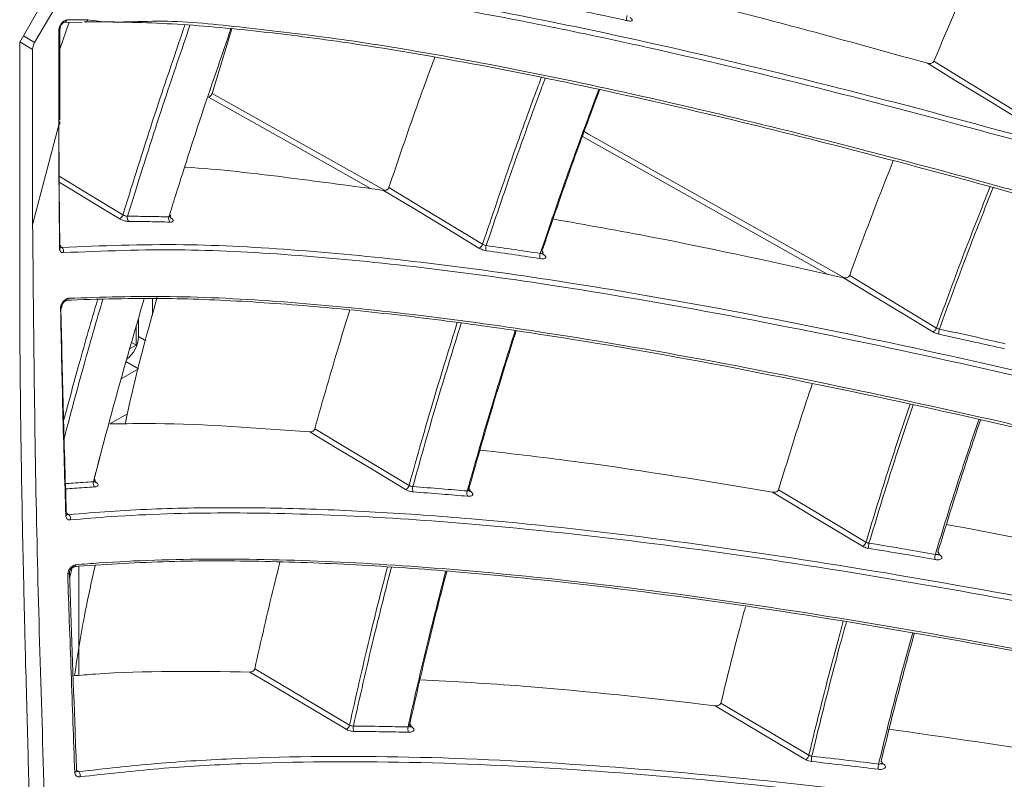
# Model space of a CAD drawing. Header units: millimetres. Extents: x 0 to 1118, y 0 to 864.
# Tile 217 of 256: x 223 to 236, y 644 to 654. Entities that reach past the tile are written whole.
import ezdxf

# ---------------------------------------------------------------- set-up
doc = ezdxf.new("R2010")
doc.units = ezdxf.units.MM

msp = doc.modelspace()

# ---------------------------------------------------------------- linework, layer by layer
at = {"color": 7, "linetype": 'Continuous', "lineweight": 15}
for p, q in [((224.8359, 656.4651), (223.2162, 653.6597)), ((223.406, 653.6552), (223.915, 654.5368)), ((223.7271, 653.571), (223.8414, 653.9124)), ((223.7791, 653.9115), (224.0082, 653.9147)), ((225.9048, 653.8281), (225.6537, 653.012)), ((223.2162, 653.6597), (223.2162, 650.695)), ((223.3801, 651.3472), (223.3801, 653.5681)), ((224.8984, 650.1958), (224.8984, 650.4084)), ((224.6909, 649.819), (224.6909, 650.0522)), ((224.7216, 649.9289), (224.7216, 650.1582)), ((224.6098, 649.7722), (224.6909, 649.819)), ((224.6909, 649.819), (224.633, 649.8524)), ((224.5027, 649.3943), (224.7216, 649.5207)), ((224.5823, 648.9503), (224.3607, 648.8224)), ((224.2315, 648.3981), (224.1591, 648.1209)), ((223.8457, 646.9365), (223.8457, 646.9357)), ((223.8487, 646.8682), (223.8795, 646.9975)), ((223.8802, 646.998), (223.8488, 646.866)), ((223.9675, 647.0175), (223.9675, 645.6349))]:
    msp.add_line(p, q, dxfattribs=at)
at = {"color": 9, "linetype": 'Continuous', "lineweight": 0}
for p, q in [((223.7124, 652.6142), (223.7124, 653.8097)), ((223.2627, 653.7403), (223.406, 653.6552)), ((223.3801, 653.5681), (223.2187, 653.6639)), ((223.7124, 652.6142), (223.38, 651.3472)), ((225.1277, 651.4365), (225.1349, 651.4318)), ((223.7218, 651.0774), (223.7505, 651.0588)), ((223.7505, 651.0588), (223.7393, 651.0608)), ((229.8482, 650.973), (229.8562, 650.9677)), ((224.7216, 649.9289), (224.8147, 649.8751)), ((224.7216, 649.5207), (224.5634, 649.612)), ((224.1537, 648.1008), (224.182, 648.0822)), ((228.8938, 647.9919), (228.9333, 647.9659)), ((223.7998, 647.6984), (223.8411, 647.6716)), ((234.8663, 647.1701), (234.8778, 647.1624)), ((228.1449, 645.0109), (228.1867, 644.9834)), ((234.1479, 644.5238), (234.1621, 644.5144)), ((223.9371, 644.4335), (223.9648, 644.4154))]:
    msp.add_line(p, q, dxfattribs=at)
at = {"color": 9, "linetype": 'Continuous', "lineweight": 0, "flags": 128}
for points in [[(223.8141, 653.9417), (223.8776, 653.9426), (224.0817, 653.9455)], [(235.8475, 652.7053), (235.4621, 652.9406), (235.0622, 653.1848), (234.7207, 653.3933)], [(234.8014, 653.4178), (235.2009, 653.1739), (235.8936, 652.751)], [(227.6724, 651.8034), (226.736, 652.3294), (225.6075, 652.9632)], [(225.6537, 653.012), (225.7238, 652.9727), (226.0038, 652.8153), (227.1242, 652.186), (227.8417, 651.783)], [(233.4588, 650.7177), (231.3041, 651.9276), (230.3475, 652.4647)], [(230.3704, 652.5267), (230.4265, 652.4952), (233.6688, 650.6745)], [(223.7177, 651.9618), (223.9089, 651.8458), (223.9241, 651.8365), (224.3859, 651.5563), (224.5242, 651.4725)], [(224.4785, 651.4238), (224.3403, 651.5076), (223.8785, 651.7878), (223.7182, 651.8851)], [(227.8955, 651.8183), (228.3253, 651.5578), (229.0825, 651.0989)], [(229.0372, 651.0503), (228.628, 651.2983), (228.1979, 651.559), (227.8292, 651.7825)], [(229.8562, 650.9677), (229.8496, 650.9678), (229.8491, 650.968)], [(234.7909, 649.989), (234.4141, 650.2171), (234.0222, 650.4545), (233.657, 650.6756)], [(233.7357, 650.7037), (234.1272, 650.4666), (234.8357, 650.0376)], [(228.1069, 647.9906), (227.6735, 648.2511), (227.2185, 648.5245), (226.8927, 648.7203)], [(226.9568, 648.7594), (227.4114, 648.4863), (228.1507, 648.042)], [(224.182, 648.0822), (224.1753, 648.0818), (224.1724, 648.0822)], [(228.9333, 647.9659), (228.9266, 647.9654), (228.9249, 647.9655)], [(233.8992, 647.2722), (233.3528, 647.6003), (232.9695, 647.8304), (232.7587, 647.957)], [(232.8352, 647.9883), (233.2181, 647.7585), (233.9426, 647.3235)], [(234.8778, 647.1624), (234.871, 647.1618), (234.8709, 647.1619)], [(226.1965, 645.7203), (226.6452, 645.453), (227.3965, 645.0055)], [(227.3543, 644.9516), (226.9273, 645.206), (226.4781, 645.4736), (226.1346, 645.6782)], [(233.1764, 644.5684), (233.1577, 644.5795), (232.6272, 644.8953), (232.0299, 645.2507)], [(232.1042, 645.2851), (232.6611, 644.9536), (232.6689, 644.949), (233.2181, 644.6221)], [(228.1867, 644.9834), (228.1797, 644.9822), (228.1738, 644.9828)]]:
    msp.add_lwpolyline(points, dxfattribs=at)
at = {"color": 7, "linetype": 'Continuous', "lineweight": 15, "flags": 128}
msp.add_lwpolyline([(223.7271, 652.6703), (223.7271, 652.891), (223.7271, 653.8301)], dxfattribs=at)
at = {"color": 9, "linetype": 'Continuous', "lineweight": 0}
for centre, radius, start, end in [((223.7759, 653.9514), 0.0394, 274.18301, 345.75021), ((230.9943, 653.9622), 0.0872, 156.09321, 199.42628), ((223.7025, 653.8323), 0.0246, 293.67274, 355.06527), ((224.4558, 651.4908), 0.0708, 288.70414, 344.98198), ((224.6451, 651.4332), 0.0647, 160.88324, 223.78597), ((225.1699, 651.4245), 0.0666, 160.53074, 221.19333), ((223.7138, 651.0689), 0.0247, 289.64765, 356.40783), ((223.7117, 651.0121), 0.0608, 342.03965, 50.27991), ((229.0137, 651.1175), 0.0712, 289.26924, 344.88433), ((229.2134, 651.0525), 0.0892, 159.66879, 202.91684), ((229.9038, 650.9502), 0.0948, 159.74452, 200.19564), ((223.7253, 650.3107), 0.0259, 289.49273, 354.76147), ((234.7666, 650.0564), 0.0716, 289.78832, 344.77782), ((235.0289, 649.9715), 0.1646, 161.04629, 183.81366), ((224.2183, 648.0705), 0.0702, 164.20753, 222.12075), ((228.078, 648.0596), 0.0747, 292.71034, 346.41379), ((228.2916, 648.0002), 0.0968, 163.36302, 203.64152), ((228.9873, 647.9431), 0.1035, 163.40902, 200.91647), ((223.7943, 647.6234), 0.0671, 344.65103, 45.75876), ((233.8696, 647.3413), 0.0751, 293.18853, 346.33512), ((234.1615, 647.2611), 0.188, 164.42517, 184.6343), ((235.0259, 647.1132), 0.2118, 164.63007, 182.53491), ((223.8177, 646.9401), 0.0283, 285.26267, 351.16284), ((223.8973, 647.0409), 0.0322, 281.59572, 353.93869), ((227.3205, 645.0214), 0.0776, 295.8326, 348.12703), ((227.5482, 644.9691), 0.1055, 167.04868, 204.31379), ((228.2486, 644.9561), 0.1135, 167.08455, 201.57877), ((233.1418, 644.6383), 0.078, 296.31205, 348.03597), ((233.4694, 644.565), 0.218, 167.82398, 185.43981), ((234.346, 644.46), 0.2492, 167.96874, 183.35406), ((234.1545, 644.5346), 0.0216, 238.37717, 290.75758), ((223.909, 644.4343), 0.0284, 281.2531, 352.68943), ((223.9088, 644.3652), 0.0752, 347.78565, 41.88999)]:
    msp.add_arc(centre, radius, start, end, dxfattribs=at)
at = {"color": 7, "linetype": 'Continuous', "lineweight": 15}
for centre, radius, start, end in [((223.7149, 651.0645), 0.0238, 6.78446, 64.61101), ((223.801, 650.4216), 0.036, 278.20376, 349.50505), ((224.3314, 649.9486), 0.3907, 308.26775, 357.10662), ((223.7942, 647.6867), 0.0266, 284.52396, 354.81221)]:
    msp.add_arc(centre, radius, start, end, dxfattribs=at)
msp.add_ellipse((223.4685, 653.6191), major_axis=(0.0625, 0.1083), ratio=0.5777031, start_param=1.5701788, end_param=2.355477, dxfattribs=at)
for points, knots in [([(227.755, 660.9287), (227.9185, 660.8851), (228.5061, 660.7283), (229.6081, 660.4005), (231.0856, 659.9208), (232.8794, 659.2988), (234.9944, 658.5223), (237.4233, 657.5866), (239.8854, 656.604), (242.5281, 655.523), (245.3434, 654.3489), (248.3282, 653.0852), (250.3181, 652.2358), (251.3131, 651.811)], [0, 0, 0, 0, 0.0262858, 0.0945042, 0.1629834, 0.2313369, 0.3320312, 0.433073, 0.5343741, 0.6354227, 0.7569104, 0.878455, 1, 1, 1, 1]), ([(251.2954, 651.7766), (249.8035, 652.4137), (247.5648, 653.3697), (244.5792, 654.6272), (242.267, 655.589), (239.8868, 656.562), (237.4321, 657.5408), (234.9912, 658.4821), (232.9925, 659.2165), (231.4487, 659.7548), (230.3186, 660.1318), (229.2283, 660.4747), (228.353, 660.7308), (227.8615, 660.8614), (227.6932, 660.9061)], [0, 0, 0, 0, 0.1818746, 0.2729296, 0.3639776, 0.4640034, 0.5640039, 0.6659037, 0.7677246, 0.8184448, 0.8691548, 0.9210695, 0.9729699, 1, 1, 1, 1]), ([(226.0007, 658.168), (226.2907, 658.1267), (226.8706, 658.0441), (227.8417, 657.8588), (228.8766, 657.6321), (230.1747, 657.3143), (231.7417, 656.8894), (233.5784, 656.3458), (235.8055, 655.6437), (238.4237, 654.7678), (241.1803, 653.7977), (243.7, 652.8836), (246.7417, 651.7581), (249.0216, 650.8942), (250.5427, 650.3178)], [0, 0, 0, 0, 0.0462822, 0.0925733, 0.1403265, 0.1880907, 0.2624662, 0.3370374, 0.4115325, 0.5282938, 0.6451162, 0.7337278, 0.8223467, 1, 1, 1, 1]), ([(250.5221, 650.2601), (249.0046, 650.8349), (246.7271, 651.6975), (243.6867, 652.8225), (241.2035, 653.7233), (238.5235, 654.6672), (235.9576, 655.5286), (233.7183, 656.2387), (231.8097, 656.8064), (230.2085, 657.2419), (228.9113, 657.5603), (227.8864, 657.7863), (226.9043, 657.9754), (226.3076, 658.0608), (226.0094, 658.1034)], [0, 0, 0, 0, 0.1774255, 0.266286, 0.3551386, 0.4675419, 0.5798941, 0.6572823, 0.7347521, 0.8120034, 0.8583397, 0.9046662, 0.9523382, 1, 1, 1, 1]), ([(250.2315, 649.6549), (248.7135, 650.2308), (246.4352, 651.095), (243.3933, 652.2207), (240.9179, 653.1184), (238.2549, 654.0556), (235.7127, 654.9082), (233.4945, 655.6112), (231.6037, 656.1735), (229.9912, 656.6125), (228.6567, 656.94), (227.5717, 657.1776), (226.535, 657.3734), (225.9107, 657.4575), (225.5985, 657.4995)], [0, 0, 0, 0, 0.1761708, 0.2644158, 0.3526531, 0.4632126, 0.5737228, 0.6498068, 0.7259698, 0.8019248, 0.850655, 0.8993731, 0.9496927, 1, 1, 1, 1]), ([(225.6601, 657.5239), (225.9599, 657.4834), (226.5596, 657.4023), (227.5745, 657.2118), (228.6619, 656.9747), (229.9938, 656.6478), (231.5685, 656.2196), (233.3836, 655.6816), (235.5832, 654.9878), (238.1685, 654.1231), (240.8992, 653.1625), (243.4056, 652.2536), (246.4461, 651.1285), (248.7252, 650.2643), (250.2458, 649.6877)], [0, 0, 0, 0, 0.0484266, 0.0968638, 0.1470313, 0.1972123, 0.2704065, 0.3437877, 0.4170952, 0.5318977, 0.6467587, 0.734953, 0.8231548, 1, 1, 1, 1]), ([(234.8014, 653.4178), (234.9347, 653.7295), (235.1568, 654.2489), (235.3939, 654.7663), (235.4888, 654.9732)], [0, 0, 0, 0, 0.600175, 1, 1, 1, 1]), ([(224.2349, 654.6069), (224.58, 654.6038), (225.2701, 654.5975), (226.5108, 654.4879), (227.9059, 654.299), (229.4479, 654.0265), (231.2486, 653.6516), (233.3085, 653.1626), (235.6175, 652.5543), (237.9494, 651.8918), (240.5395, 651.1154), (243.3817, 650.2238), (246.4716, 649.2179), (248.5281, 648.5303), (249.5563, 648.1865)], [0, 0, 0, 0, 0.0557008, 0.1114186, 0.1748498, 0.238502, 0.3020471, 0.3894397, 0.4770919, 0.5649208, 0.652555, 0.7683248, 0.8841654, 1, 1, 1, 1]), ([(249.5367, 648.1267), (247.9966, 648.6408), (245.6849, 649.4124), (242.5949, 650.4051), (240.2752, 651.1283), (237.9588, 651.8222), (235.639, 652.4809), (233.326, 653.0922), (231.3954, 653.5519), (229.8611, 653.8767), (228.6943, 654.0984), (227.5586, 654.2819), (226.4167, 654.4367), (225.2866, 654.5077), (224.5999, 654.5915), (224.2535, 654.5416), (224.2535, 654.5416)], [0, 0, 0, 0, 0.173718, 0.2607683, 0.3478104, 0.4347272, 0.5216256, 0.6100188, 0.6983601, 0.7454708, 0.7925733, 0.840696, 0.8888065, 0.9440273, 0.9999994, 1, 1, 1, 1]), ([(234.7207, 653.3933), (233.9202, 653.6161), (232.6899, 653.9587), (231.4874, 654.2487), (231.0673, 654.35)], [0, 0, 0, 0, 0.65062465, 1, 1, 1, 1]), ([(224.0321, 653.9196), (224.0369, 653.9179), (224.0465, 653.9144), (224.0613, 653.9185), (224.0742, 653.9289), (224.0792, 653.94), (224.0817, 653.9455)], [0, 0, 0, 0, 0.2500513, 0.5000561, 0.7500054, 1, 1, 1, 1]), ([(224.0816, 653.9455), (224.0816, 653.9455), (224.3564, 653.8926), (225.0199, 653.9625), (226.0619, 653.8472), (227.2181, 653.7146), (228.5723, 653.4955), (230.1182, 653.1972), (231.8599, 652.808), (233.6523, 652.3654), (234.9012, 652.0326), (235.6594, 651.8244), (236.2736, 651.6546), (237.7992, 651.2217), (240.1591, 650.5172), (243.1002, 649.5948), (246.1466, 648.6042), (248.243, 647.9026), (249.2917, 647.5516)], [0, 0, 0, 0, 0.00000048, 0.05009952, 0.10020908, 0.15246946, 0.20474694, 0.27258211, 0.34044995, 0.41008752, 0.47974273, 0.483068, 0.49636942, 0.54958391, 0.65604527, 0.76281936, 0.88135309, 1, 1, 1, 1]), ([(223.7271, 653.8302), (223.7271, 653.8303), (223.7269, 653.8327), (223.728, 653.8426), (223.7325, 653.8579), (223.7409, 653.8756), (223.7521, 653.8916), (223.7643, 653.9038), (223.7742, 653.9106), (223.7797, 653.9122), (223.7791, 653.9121), (223.7789, 653.9121)], [0, 0, 0, 0, 0.003378, 0.1312746, 0.2594112, 0.4018362, 0.5521279, 0.6844324, 0.8216965, 0.9409159, 1, 1, 1, 1]), ([(249.2807, 647.5208), (248.1352, 647.9042), (245.8443, 648.6709), (242.7759, 649.6643), (240.082, 650.505), (237.7667, 651.1985), (235.6275, 651.8056), (233.6711, 652.327), (231.8884, 652.7683), (230.1275, 653.1629), (228.5678, 653.4651), (227.2268, 653.6799), (226.0835, 653.8222), (224.9979, 653.9124), (224.354, 653.9172), (224.0321, 653.9196)], [0, 0, 0, 0, 0.1293997, 0.2587754, 0.3457921, 0.4328353, 0.5197995, 0.5878491, 0.6558828, 0.7254052, 0.794892, 0.8451933, 0.8954802, 0.9477464, 1, 1, 1, 1]), ([(225.1071, 651.4467), (225.1349, 651.5355), (225.2838, 652.0122), (225.5403, 652.8064), (225.7841, 653.5118), (225.8936, 653.829)], [0, 0, 0, 0, 0.1118998, 0.6007682, 1, 1, 1, 1]), ([(227.8955, 651.8183), (228.0111, 652.1597), (228.1978, 652.7109), (228.4005, 653.262), (228.4777, 653.4719)], [0, 0, 0, 0, 0.6191647, 1, 1, 1, 1]), ([(234.7207, 653.3933), (234.7309, 653.3914), (234.7485, 653.388), (234.7723, 653.3926), (234.7882, 653.4007), (234.7973, 653.4097), (234.8003, 653.4157), (234.8014, 653.4178)], [0, 0, 0, 0, 0.3395674, 0.58691, 0.7710744, 0.9191062, 1, 1, 1, 1]), ([(229.8148, 650.983), (229.836, 651.0458), (229.973, 651.4517), (230.214, 652.1439), (230.4481, 652.7729), (230.5546, 653.0588)], [0, 0, 0, 0, 0.09074842, 0.58654791, 1, 1, 1, 1]), ([(230.5657, 653.0564), (230.4622, 652.7784), (230.2311, 652.1579), (229.9934, 651.4755), (229.8569, 651.0715), (229.8361, 651.01)], [0, 0, 0, 0, 0.4076876, 0.9098472, 1, 1, 1, 1]), ([(225.6075, 652.9632), (225.6113, 652.9641), (225.619, 652.9658), (225.6311, 652.9746), (225.6419, 652.9869), (225.6497, 653.0001), (225.6526, 653.0086), (225.6537, 653.012)], [0, 0, 0, 0, 0.2145375, 0.429062, 0.6435279, 0.8580166, 1, 1, 1, 1]), ([(223.7124, 652.6142), (223.7165, 652.6171), (223.7245, 652.6229), (223.7282, 652.6341), (223.7252, 652.6453), (223.7175, 652.6513), (223.7136, 652.6543)], [0, 0, 0, 0, 0.2499974, 0.49995331, 0.74995544, 1, 1, 1, 1]), ([(223.7221, 651.0456), (223.721, 651.1396), (223.7146, 651.6642), (223.7124, 652.187), (223.7124, 652.6141), (223.7124, 652.6141)], [0, 0, 0, 0, 0.1791839, 0.9999922, 1, 1, 1, 1]), ([(223.7136, 652.6543), (223.7136, 652.6407), (223.7137, 652.2133), (223.7171, 651.6908), (223.7238, 651.18), (223.7251, 651.086)], [0, 0, 0, 0, 0.02614133, 0.82082774, 1, 1, 1, 1]), ([(227.8292, 651.7825), (227.4375, 651.8359), (226.5841, 651.9524), (225.7396, 652.0506), (225.3111, 652.0774), (225.3082, 652.0776)], [0, 0, 0, 0, 0.4573282, 0.9963394, 1, 1, 1, 1]), ([(233.7357, 650.7037), (233.8475, 651.0091), (234.025, 651.494), (234.217, 651.9781), (234.288, 652.1573)], [0, 0, 0, 0, 0.6299277, 1, 1, 1, 1]), ([(227.8292, 651.7825), (227.8373, 651.7822), (227.8524, 651.7816), (227.8727, 651.7901), (227.8869, 651.8019), (227.8933, 651.8119), (227.8953, 651.8175), (227.8955, 651.8183)], [0, 0, 0, 0, 0.3067119, 0.5743258, 0.7711872, 0.9688666, 1, 1, 1, 1]), ([(225.1278, 651.4549), (225.1283, 651.4561), (225.1294, 651.4593), (225.1252, 651.4662), (225.1186, 651.4714), (225.1152, 651.474)], [0, 0, 0, 0, 0.24108267, 0.62048467, 1, 1, 1, 1]), ([(225.1311, 651.4272), (225.1312, 651.4272), (225.1317, 651.4267), (225.1295, 651.4292), (225.1267, 651.4382), (225.1257, 651.4493), (225.1285, 651.454), (225.1287, 651.4545)], [0, 0, 0, 0, 0.0200219, 0.262716, 0.5782755, 0.9637772, 1, 1, 1, 1]), ([(223.3801, 615.635), (223.3877, 616.6123), (223.4028, 618.5669), (223.5213, 622.4256), (223.6989, 627.2619), (223.7829, 633.1671), (223.7145, 638.5249), (223.5597, 643.2642), (223.4186, 647.333), (223.3929, 650.0092), (223.3801, 651.3472)], [0, 0, 0, 0, 0.0824226, 0.1648512, 0.329759, 0.4972189, 0.664678, 0.77646, 0.8882417, 1, 1, 1, 1]), ([(233.657, 650.6756), (232.8501, 650.8546), (231.6091, 651.1298), (230.3961, 651.3446), (229.9719, 651.4197)], [0, 0, 0, 0, 0.6502536, 1, 1, 1, 1]), ([(223.7393, 651.0598), (223.7394, 651.0597), (223.7402, 651.0588), (223.7384, 651.0612), (223.7387, 651.0662), (223.7388, 651.0674)], [0, 0, 0, 0, 0.15018158, 0.80775262, 1, 1, 1, 1]), ([(223.7505, 651.0588), (224.2521, 651.0796), (225.183, 651.1182), (226.7401, 651.0341), (228.2909, 650.8825), (230.1132, 650.6329), (232.2024, 650.2733), (234.5494, 649.7953), (236.9191, 649.253), (239.5493, 648.601), (242.4331, 647.8367), (245.5653, 646.96), (247.6478, 646.3522), (248.689, 646.0483)], [0, 0, 0, 0, 0.0766774, 0.1422921, 0.2081457, 0.2738806, 0.3648081, 0.456029, 0.5474476, 0.6386451, 0.7590452, 0.8795282, 1, 1, 1, 1]), ([(248.6708, 645.9866), (247.6301, 646.2903), (245.5486, 646.8975), (242.418, 647.7736), (239.5365, 648.5373), (236.9091, 649.1888), (234.5428, 649.7304), (232.1992, 650.208), (230.1138, 650.5671), (228.2956, 650.8164), (226.7493, 650.9679), (225.1971, 651.0521), (224.2693, 651.0139), (223.7695, 650.9933)], [0, 0, 0, 0, 0.1205917, 0.24119458, 0.36171464, 0.45292387, 0.54435426, 0.63558672, 0.72652541, 0.79217823, 0.85794922, 0.92348155, 1, 1, 1, 1]), ([(229.8488, 650.9911), (229.8492, 650.9924), (229.8504, 650.9957), (229.8462, 651.0025), (229.8395, 651.0075), (229.8361, 651.01)], [0, 0, 0, 0, 0.2491868, 0.6245975, 1, 1, 1, 1]), ([(229.8518, 650.9632), (229.8518, 650.9632), (229.8518, 650.9632), (229.8506, 650.9646), (229.8473, 650.9738), (229.8465, 650.9849), (229.8494, 650.9899), (229.8499, 650.9906)], [0, 0, 0, 0, 0.0002364, 0.2438555, 0.5588053, 0.9361938, 1, 1, 1, 1]), ([(223.2162, 650.6948), (223.2164, 650.5656), (223.2166, 650.3071), (223.2185, 649.9185), (223.2214, 649.5293), (223.2254, 649.1396), (223.2292, 648.8401), (223.2327, 648.5958), (223.2363, 648.3549), (223.2426, 647.9754), (223.2527, 647.4414), (223.2629, 646.9701), (223.2707, 646.6283), (223.2747, 646.4617), (223.2786, 646.2995), (223.283, 646.1209), (223.2916, 645.7772), (223.3044, 645.288), (223.321, 644.6803), (223.3367, 644.1224), (223.352, 643.5854), (223.3675, 643.0475), (223.3819, 642.5423), (223.3959, 642.0476), (223.4128, 641.445), (223.43, 640.8115), (223.4469, 640.1566), (223.4613, 639.5712), (223.4767, 638.9042), (223.4911, 638.2243), (223.5043, 637.5241), (223.5158, 636.8312), (223.5252, 636.148), (223.5314, 635.6007), (223.5356, 635.1495), (223.539, 634.7141), (223.5415, 634.2632), (223.543, 633.8623), (223.5436, 633.5746), (223.5438, 633.3664), (223.5439, 633.2111), (223.5438, 633.0559), (223.5435, 632.7417), (223.5421, 632.2586), (223.5389, 631.6754), (223.5345, 631.1338), (223.5293, 630.6355), (223.5241, 630.2126), (223.5192, 629.8556), (223.5149, 629.5725), (223.5103, 629.2896), (223.506, 629.0419), (223.5018, 628.8138), (223.4971, 628.564), (223.489, 628.1541), (223.4784, 627.664), (223.467, 627.1757), (223.4567, 626.7578), (223.4452, 626.3064), (223.4309, 625.7697), (223.4165, 625.2525), (223.4005, 624.6935), (223.382, 624.0614), (223.3604, 623.3345), (223.3389, 622.6094), (223.3183, 621.8974), (223.2978, 621.1665), (223.2797, 620.4731), (223.2634, 619.7983), (223.2486, 619.1158), (223.2351, 618.372), (223.2247, 617.6166), (223.2177, 616.859), (223.2167, 616.3518), (223.2162, 616.0982)], [0, 0, 0, 0, 0.0111982, 0.0223958, 0.0335931, 0.0447901, 0.055987, 0.0593691, 0.065792, 0.0766936, 0.0919592, 0.1115892, 0.1170498, 0.1212102, 0.1258354, 0.1309253, 0.1364801, 0.1552093, 0.1727159, 0.1883547, 0.2028126, 0.2185246, 0.2342366, 0.2459071, 0.2607305, 0.2856566, 0.2999974, 0.3166798, 0.3357037, 0.3570689, 0.3749212, 0.3957488, 0.4165763, 0.4336819, 0.4428897, 0.455475, 0.471263, 0.4818541, 0.4901559, 0.4961682, 0.499891, 0.5036148, 0.5096279, 0.5271485, 0.5455595, 0.560353, 0.5743166, 0.5890197, 0.5972715, 0.6055235, 0.6137756, 0.6220277, 0.6272171, 0.6337597, 0.6439247, 0.6631642, 0.6767955, 0.6868353, 0.699921, 0.7165194, 0.7341014, 0.7455016, 0.7658044, 0.7898499, 0.8096351, 0.8297721, 0.8526353, 0.8740561, 0.8908119, 0.9119719, 0.933977, 0.9559828, 0.9779901, 1, 1, 1, 1]), ([(233.657, 650.6756), (233.6653, 650.6744), (233.6815, 650.6719), (233.704, 650.6759), (233.7208, 650.6842), (233.7311, 650.6938), (233.7344, 650.7007), (233.7357, 650.7037)], [0, 0, 0, 0, 0.2760901, 0.5404152, 0.7340739, 0.8882085, 1, 1, 1, 1]), ([(223.8364, 650.415), (224.2563, 650.4284), (225.1082, 650.4555), (226.5552, 650.3799), (228.0937, 650.2313), (229.9058, 649.9852), (231.9879, 649.6288), (234.3309, 649.1532), (236.6971, 648.6129), (239.3247, 647.9625), (242.2065, 647.1993), (245.3373, 646.3232), (247.4187, 645.7151), (248.4594, 645.4111)], [0, 0, 0, 0, 0.06435034, 0.13056167, 0.19701379, 0.26334586, 0.35555339, 0.44806324, 0.54077585, 0.63326091, 0.75545406, 0.87773344, 1, 1, 1, 1]), ([(224.9605, 650.4337), (224.839, 649.9995), (224.6879, 649.4594), (224.577, 648.9279), (224.5553, 648.8237)], [0, 0, 0, 0, 0.8039894, 1, 1, 1, 1]), ([(223.7378, 650.3268), (223.7471, 649.8954), (223.766, 649.0229), (223.7934, 648.1457), (223.8073, 647.7022)], [0, 0, 0, 0, 0.4943678, 1, 1, 1, 1]), ([(223.7513, 650.3084), (223.7513, 650.3089), (223.7509, 650.3119), (223.7525, 650.3229), (223.7579, 650.3386), (223.7673, 650.3555), (223.7792, 650.3699), (223.7913, 650.3798), (223.8009, 650.3851), (223.8065, 650.3859), (223.8062, 650.386), (223.8062, 650.386)], [0, 0, 0, 0, 0.02713, 0.1601436, 0.2965305, 0.4390347, 0.5877108, 0.7192226, 0.8398852, 0.9711903, 1, 1, 1, 1]), ([(248.4514, 645.3824), (246.8915, 645.837), (244.5494, 646.5196), (241.4144, 647.3799), (239.0586, 647.9983), (236.7048, 648.5802), (234.3449, 649.1181), (231.9907, 649.598), (230.0296, 649.9349), (228.478, 650.1514), (227.3037, 650.2842), (226.1648, 650.3749), (224.9633, 650.4278), (224.213, 650.4034), (223.7918, 650.3897)], [0, 0, 0, 0, 0.1829306, 0.2746592, 0.3663788, 0.4579956, 0.5495914, 0.6429374, 0.7362239, 0.7854918, 0.8347505, 0.8851404, 0.9355174, 1, 1, 1, 1]), ([(224.1508, 648.0896), (224.1756, 648.185), (224.2998, 648.6626), (224.5088, 649.4345), (224.7074, 650.1125), (224.7936, 650.4066)], [0, 0, 0, 0, 0.123743, 0.6198366, 1, 1, 1, 1]), ([(223.8009, 647.6609), (223.7874, 648.1046), (223.7608, 648.982), (223.7429, 649.8548), (223.734, 650.2862)], [0, 0, 0, 0, 0.5056512, 1, 1, 1, 1]), ([(226.9568, 648.7594), (227.058, 649.119), (227.1993, 649.621), (227.356, 650.1243), (227.4004, 650.2671)], [0, 0, 0, 0, 0.716168, 1, 1, 1, 1]), ([(228.8882, 647.9726), (228.9923, 648.3391), (229.1845, 649.0156), (229.3983, 649.6938), (229.4963, 650.0046)], [0, 0, 0, 0, 0.5416328, 1, 1, 1, 1]), ([(229.5083, 650.003), (229.4132, 649.7014), (229.2029, 649.0345), (229.0137, 648.3691), (228.9101, 648.0045)], [0, 0, 0, 0, 0.4521409, 1, 1, 1, 1]), ([(232.8352, 647.9883), (232.9257, 648.2855), (233.0615, 648.7318), (233.2112, 649.1787), (233.2612, 649.3281)], [0, 0, 0, 0, 0.66572, 1, 1, 1, 1]), ([(226.8927, 648.7203), (226.227, 648.7706), (225.3522, 648.8366), (224.552, 648.8251), (224.3607, 648.8224)], [0, 0, 0, 0, 0.7608804, 1, 1, 1, 1]), ([(235.3918, 648.871), (235.3079, 648.6229), (235.1194, 648.0659), (234.9488, 647.5096), (234.8542, 647.2011)], [0, 0, 0, 0, 0.4454932, 1, 1, 1, 1]), ([(226.8927, 648.7203), (226.9009, 648.7205), (226.916, 648.7209), (226.9365, 648.7309), (226.9508, 648.7443), (226.955, 648.7547), (226.9568, 648.7594)], [0, 0, 0, 0, 0.3085507, 0.5735511, 0.8069057, 1, 1, 1, 1]), ([(232.7587, 647.957), (231.9466, 648.0927), (230.6981, 648.3015), (229.4777, 648.442), (229.0512, 648.4911)], [0, 0, 0, 0, 0.65046097, 1, 1, 1, 1]), ([(224.1716, 648.1007), (224.172, 648.102), (224.1731, 648.1056), (224.1691, 648.1128), (224.1625, 648.1182), (224.1591, 648.1209)], [0, 0, 0, 0, 0.2253578, 0.6126949, 1, 1, 1, 1]), ([(224.1746, 648.0782), (224.1747, 648.0781), (224.1752, 648.0775), (224.1726, 648.0812), (224.17, 648.0909), (224.1723, 648.0976), (224.1732, 648.1003)], [0, 0, 0, 0, 0.0502141, 0.3704093, 0.7523342, 1, 1, 1, 1]), ([(228.9225, 647.9845), (228.923, 647.9859), (228.9242, 647.9895), (228.9201, 647.9967), (228.9134, 648.0019), (228.9101, 648.0045)], [0, 0, 0, 0, 0.2326208, 0.6163327, 1, 1, 1, 1]), ([(228.9254, 647.9619), (228.9254, 647.9618), (228.9261, 647.9611), (228.9235, 647.9644), (228.9209, 647.9739), (228.9231, 647.9811), (228.9241, 647.9841)], [0, 0, 0, 0, 0.0268315, 0.3385762, 0.7177004, 1, 1, 1, 1]), ([(232.7587, 647.957), (232.767, 647.9562), (232.7832, 647.9546), (232.8054, 647.9596), (232.8216, 647.9684), (232.8312, 647.9783), (232.8341, 647.9853), (232.8352, 647.9883)], [0, 0, 0, 0, 0.277804, 0.5391831, 0.7321019, 0.8865518, 1, 1, 1, 1]), ([(223.8215, 647.6775), (223.8216, 647.677), (223.8217, 647.6761), (223.8211, 647.6819), (223.8208, 647.6844)], [0, 0, 0, 0, 0.5774212, 1, 1, 1, 1]), ([(223.8411, 647.6716), (224.0138, 647.6865), (224.5212, 647.7303), (225.4153, 647.7644), (226.5401, 647.7607), (227.7182, 647.7124), (229.2797, 647.5998), (231.2362, 647.3861), (233.6046, 647.0406), (236.0135, 646.6207), (238.43, 646.1438), (240.8266, 645.6274), (243.9978, 644.8996), (246.3673, 644.307), (247.949, 643.9113)], [0, 0, 0, 0, 0.02605684, 0.07658017, 0.12711487, 0.17894658, 0.23078821, 0.32616656, 0.42160533, 0.51943616, 0.61729268, 0.71277215, 0.80826133, 1, 1, 1, 1]), ([(247.9323, 643.848), (246.8809, 644.1121), (244.7778, 644.6403), (241.6117, 645.3874), (238.6951, 646.0237), (236.0338, 646.5504), (233.6356, 646.9712), (231.2602, 647.3179), (229.1586, 647.5469), (227.3407, 647.6704), (225.8065, 647.707), (224.6531, 647.674), (224.0311, 647.6205), (223.859, 647.6057)], [0, 0, 0, 0, 0.1277054, 0.2554274, 0.3830534, 0.4796945, 0.5765877, 0.6732578, 0.769594, 0.8377265, 0.9059845, 0.9739966, 1, 1, 1, 1]), ([(239.3685, 646.6335), (238.4763, 646.8316), (237.0076, 647.1576), (235.5393, 647.4387), (234.9629, 647.549)], [0, 0, 0, 0, 0.6074669, 1, 1, 1, 1]), ([(234.8667, 647.1812), (234.8672, 647.1827), (234.8684, 647.1865), (234.8643, 647.1936), (234.8576, 647.1986), (234.8542, 647.2011)], [0, 0, 0, 0, 0.2407632, 0.620428, 1, 1, 1, 1]), ([(247.7515, 643.248), (246.1755, 643.6426), (243.8089, 644.2352), (240.6374, 644.9628), (238.2527, 645.476), (235.8694, 645.9458), (233.4782, 646.3631), (231.0911, 646.7122), (229.0828, 646.9303), (227.4725, 647.0437), (226.2298, 647.0891), (225.0203, 647.0884), (224.2669, 647.0383), (223.8903, 647.0133)], [0, 0, 0, 0, 0.1933416, 0.2903375, 0.3873233, 0.4841635, 0.5809803, 0.6797839, 0.7785207, 0.833155, 0.887777, 0.9438969, 1, 1, 1, 1]), ([(223.9293, 647.0375), (224.0273, 647.0452), (224.5779, 647.0887), (225.6448, 647.1218), (227.1725, 647.0873), (228.9853, 646.9666), (231.0841, 646.74), (233.4589, 646.3952), (235.8572, 645.9759), (238.5187, 645.4503), (241.4356, 644.8145), (244.6019, 644.0675), (246.705, 643.5387), (247.7564, 643.2743)], [0, 0, 0, 0, 0.0148591, 0.0834906, 0.1523705, 0.2211229, 0.3186217, 0.4164628, 0.5145318, 0.6123426, 0.7415015, 0.87076, 1, 1, 1, 1]), ([(226.1965, 645.7203), (226.2749, 646.0709), (226.3755, 646.5204), (226.4901, 646.9721), (226.5153, 647.0714)], [0, 0, 0, 0, 0.7801617, 1, 1, 1, 1]), ([(234.8692, 647.1585), (234.8693, 647.1585), (234.8699, 647.1578), (234.8674, 647.1611), (234.8649, 647.1708), (234.8672, 647.1778), (234.8683, 647.1808)], [0, 0, 0, 0, 0.03161542, 0.3397532, 0.71803712, 1, 1, 1, 1]), ([(223.8459, 646.9366), (223.8458, 646.9372), (223.8454, 646.9403), (223.8472, 646.9514), (223.8533, 646.967), (223.8634, 646.9828), (223.8765, 646.9963), (223.8901, 647.0054), (223.9004, 647.009), (223.903, 647.009), (223.9038, 647.0091)], [0, 0, 0, 0, 0.0356241, 0.1830231, 0.3273084, 0.4746883, 0.6277525, 0.7809991, 0.9300269, 1, 1, 1, 1]), ([(223.9372, 644.4307), (223.931, 644.5942), (223.8995, 645.4299), (223.87, 646.2645), (223.8463, 646.9358)], [0, 0, 0, 0, 0.19567874, 1, 1, 1, 1]), ([(224.1723, 647.0287), (224.1288, 646.8329), (224.0239, 646.3617), (223.9521, 645.9), (223.9101, 645.6302)], [0, 0, 0, 0, 0.4154761, 1, 1, 1, 1]), ([(228.138, 644.9815), (228.1381, 644.9819), (228.2184, 645.3448), (228.3703, 646.0023), (228.5402, 646.6621), (228.6161, 646.9572)], [0, 0, 0, 0, 0.0006417, 0.5531139, 1, 1, 1, 1]), ([(228.6293, 646.9562), (228.5558, 646.6717), (228.3886, 646.0239), (228.2423, 645.3795), (228.1603, 645.0182)], [0, 0, 0, 0, 0.4393248, 1, 1, 1, 1]), ([(232.1042, 645.2851), (232.1409, 645.4362), (232.2177, 645.7524), (232.3214, 646.1593), (232.3901, 646.4153), (232.4144, 646.5057)], [0, 0, 0, 0, 0.3719247, 0.7782906, 1, 1, 1, 1]), ([(234.5542, 646.1653), (234.4904, 645.932), (234.3824, 645.5373), (234.2447, 644.9988), (234.1705, 644.6936), (234.1354, 644.5492)], [0, 0, 0, 0, 0.4323915, 0.7315007, 1, 1, 1, 1]), ([(226.1346, 645.6782), (225.465, 645.6875), (224.6927, 645.6981), (223.9871, 645.6369), (223.8933, 645.6288)], [0, 0, 0, 0, 0.8671173, 1, 1, 1, 1]), ([(226.1346, 645.6782), (226.1415, 645.6787), (226.1552, 645.6797), (226.1747, 645.689), (226.189, 645.7023), (226.1948, 645.7137), (226.1962, 645.7195), (226.1965, 645.7203)], [0, 0, 0, 0, 0.261584, 0.5239034, 0.7619945, 0.9656286, 1, 1, 1, 1]), ([(232.0299, 645.2507), (231.2139, 645.3442), (229.9549, 645.4883), (228.7242, 645.5566), (228.2912, 645.5806)], [0, 0, 0, 0, 0.6481522, 1, 1, 1, 1]), ([(232.0299, 645.2507), (232.0383, 645.2503), (232.0545, 645.2496), (232.0762, 645.2555), (232.0917, 645.2649), (232.1007, 645.275), (232.1031, 645.2821), (232.1042, 645.2851)], [0, 0, 0, 0, 0.279449, 0.537985, 0.7300903, 0.8847275, 1, 1, 1, 1]), ([(228.1726, 644.9971), (228.1731, 644.9985), (228.1743, 645.0026), (228.1703, 645.0102), (228.1637, 645.0155), (228.1603, 645.0182)], [0, 0, 0, 0, 0.2182057, 0.6092203, 1, 1, 1, 1]), ([(228.1752, 644.9795), (228.1753, 644.9794), (228.1759, 644.9788), (228.1734, 644.9826), (228.1715, 644.9912), (228.1735, 644.9957), (228.174, 644.9967)], [0, 0, 0, 0, 0.0637937, 0.4202157, 0.8722643, 1, 1, 1, 1]), ([(238.6842, 644.2369), (237.7862, 644.3961), (236.3032, 644.6591), (234.8197, 644.8701), (234.2345, 644.9533)], [0, 0, 0, 0, 0.6055023, 1, 1, 1, 1]), ([(234.1477, 644.5281), (234.1482, 644.5296), (234.1494, 644.5338), (234.1455, 644.5415), (234.1388, 644.5466), (234.1354, 644.5492)], [0, 0, 0, 0, 0.2270032, 0.6134879, 1, 1, 1, 1]), ([(234.1501, 644.5106), (234.1502, 644.5105), (234.1508, 644.5099), (234.1483, 644.5138), (234.1465, 644.5226), (234.1486, 644.5268), (234.149, 644.5277)], [0, 0, 0, 0, 0.0699947, 0.4248159, 0.8779586, 1, 1, 1, 1]), ([(223.9398, 644.4221), (223.9396, 644.4223), (223.9393, 644.4225), (223.9373, 644.4245), (223.9374, 644.4299), (223.9375, 644.431)], [0, 0, 0, 0, 0.4390281, 0.886651, 1, 1, 1, 1])]:
    msp.add_open_spline(points, degree=3, knots=knots, dxfattribs=at)
at = {"color": 9, "linetype": 'Continuous', "lineweight": 0}
for points, knots in [([(230.912, 653.9331), (230.8065, 653.9563), (230.5795, 654.0062), (230.3543, 654.0538), (230.2337, 654.0793)], [0, 0, 0, 0, 0.464373, 1, 1, 1, 1]), ([(223.8141, 653.9417), (223.8141, 653.9417), (223.8069, 653.9415), (223.7914, 653.938), (223.7673, 653.9226), (223.7449, 653.8991), (223.727, 653.8701), (223.7148, 653.8386), (223.7132, 653.8194), (223.7124, 653.8097)], [0, 0, 0, 0, 0.0003681, 0.1669602, 0.3333194, 0.4997075, 0.6662986, 0.8331576, 1, 1, 1, 1]), ([(230.912, 653.9331), (230.9134, 653.9328), (230.925, 653.9303), (230.9454, 653.9276), (230.9669, 653.9289), (230.9793, 653.935), (230.9809, 653.9454), (230.9723, 653.9588), (230.9586, 653.9687), (230.9518, 653.9737)], [0, 0, 0, 0, 0.02359634, 0.18650266, 0.34930777, 0.51202274, 0.67468737, 0.83735648, 1, 1, 1, 1]), ([(224.5242, 651.4725), (224.5569, 651.5781), (224.7097, 652.0715), (224.9665, 652.8725), (225.2047, 653.568), (225.3099, 653.8753)], [0, 0, 0, 0, 0.1319894, 0.6164778, 1, 1, 1, 1]), ([(225.3736, 653.8703), (225.2669, 653.5585), (225.0275, 652.8589), (224.7695, 652.0536), (224.6168, 651.5603), (224.584, 651.4544)], [0, 0, 0, 0, 0.3869795, 0.8684808, 1, 1, 1, 1]), ([(229.0825, 651.0989), (229.2031, 651.455), (229.418, 652.0896), (229.6719, 652.7939), (229.8015, 653.142), (229.8274, 653.2118)], [0, 0, 0, 0, 0.5054635, 0.9009701, 1, 1, 1, 1]), ([(229.8765, 653.2023), (229.8495, 653.1297), (229.69, 652.7007), (229.4371, 651.9943), (229.2233, 651.3606), (229.1297, 651.0835)], [0, 0, 0, 0, 0.1028747, 0.6076317, 1, 1, 1, 1]), ([(234.8357, 650.0376), (234.9517, 650.3557), (235.1696, 650.9535), (235.4062, 651.5504), (235.5169, 651.8296)], [0, 0, 0, 0, 0.5321867, 1, 1, 1, 1]), ([(235.555, 651.8188), (235.4436, 651.5377), (235.2067, 650.9403), (234.9887, 650.3419), (234.8732, 650.025)], [0, 0, 0, 0, 0.4704105, 1, 1, 1, 1]), ([(224.5242, 651.4725), (224.5286, 651.4699), (224.5374, 651.4649), (224.5536, 651.459), (224.57, 651.4551), (224.5793, 651.4546), (224.584, 651.4544)], [0, 0, 0, 0, 0.252399, 0.5016705, 0.7507704, 1, 1, 1, 1]), ([(224.584, 651.4544), (224.6728, 651.4539), (224.8451, 651.4528), (225.0216, 651.4487), (225.1071, 651.4467)], [0, 0, 0, 0, 0.51559445, 1, 1, 1, 1]), ([(225.1071, 651.4467), (225.1081, 651.4467), (225.1135, 651.4467), (225.1216, 651.4481), (225.1275, 651.4512), (225.1278, 651.4541), (225.1278, 651.4549)], [0, 0, 0, 0, 0.0874539, 0.4731811, 0.8591411, 1, 1, 1, 1]), ([(225.1198, 651.3806), (225.1218, 651.3806), (225.1326, 651.3805), (225.1489, 651.3828), (225.1618, 651.3906), (225.1638, 651.4023), (225.1554, 651.4167), (225.1417, 651.4268), (225.1349, 651.4318)], [0, 0, 0, 0, 0.0433898, 0.2347156, 0.4260609, 0.6173855, 0.808681, 1, 1, 1, 1]), ([(224.4785, 651.4238), (224.4786, 651.4237), (224.4867, 651.4188), (224.5056, 651.4092), (224.5375, 651.3978), (224.5705, 651.39), (224.5891, 651.389), (224.5984, 651.3885)], [0, 0, 0, 0, 0.0032114, 0.252398, 0.5015829, 0.7507862, 1, 1, 1, 1]), ([(225.1198, 651.3806), (225.0346, 651.3827), (224.8587, 651.3868), (224.6869, 651.3879), (224.5984, 651.3885)], [0, 0, 0, 0, 0.4844209, 1, 1, 1, 1]), ([(229.0372, 651.0503), (229.038, 651.0498), (229.0469, 651.0445), (229.0669, 651.0348), (229.0994, 651.0235), (229.1206, 651.0197), (229.1312, 651.0178)], [0, 0, 0, 0, 0.0316342, 0.3543609, 0.6771866, 1, 1, 1, 1]), ([(229.0825, 651.0989), (229.0873, 651.0964), (229.0967, 651.0915), (229.1137, 651.086), (229.1244, 651.0843), (229.1297, 651.0835)], [0, 0, 0, 0, 0.3538657, 0.6768918, 1, 1, 1, 1]), ([(229.1297, 651.0835), (229.2514, 651.0662), (229.4789, 651.0339), (229.7082, 650.9992), (229.8148, 650.983)], [0, 0, 0, 0, 0.53516775, 1, 1, 1, 1]), ([(223.7221, 651.0456), (223.7224, 651.0409), (223.7233, 651.0272), (223.731, 651.0089), (223.747, 650.9947), (223.762, 650.9938), (223.7695, 650.9933)], [0, 0, 0, 0, 0.1477774, 0.4322384, 0.7162496, 1, 1, 1, 1]), ([(229.8147, 650.9175), (229.7084, 650.9336), (229.4796, 650.9683), (229.2527, 651.0005), (229.1312, 651.0178)], [0, 0, 0, 0, 0.4648492, 1, 1, 1, 1]), ([(229.8147, 650.9175), (229.8159, 650.9173), (229.8273, 650.9156), (229.8477, 650.9144), (229.8699, 650.9178), (229.8829, 650.926), (229.885, 650.938), (229.8766, 650.9525), (229.863, 650.9627), (229.8562, 650.9677)], [0, 0, 0, 0, 0.0177156, 0.1815773, 0.3453855, 0.5091076, 0.6727571, 0.8363713, 1, 1, 1, 1]), ([(229.8148, 650.983), (229.8204, 650.9826), (229.8312, 650.9818), (229.8424, 650.9843), (229.8485, 650.9875), (229.8487, 650.9904), (229.8488, 650.9911)], [0, 0, 0, 0, 0.32155957, 0.61210927, 0.90236267, 1, 1, 1, 1]), ([(223.8364, 650.415), (223.8299, 650.414), (223.8151, 650.4118), (223.7909, 650.3978), (223.7673, 650.3752), (223.7485, 650.3467), (223.736, 650.3154), (223.7347, 650.2959), (223.734, 650.2862)], [0, 0, 0, 0, 0.1371697, 0.3094582, 0.4819591, 0.6546012, 0.8272961, 1, 1, 1, 1]), ([(223.773, 648.8595), (223.838, 649.1028), (223.9746, 649.6144), (224.1244, 650.1276), (224.203, 650.3967)], [0, 0, 0, 0, 0.4756651, 1, 1, 1, 1]), ([(224.2686, 650.3978), (224.1886, 650.1231), (224.0178, 649.5371), (223.8621, 648.9528), (223.7794, 648.6423)], [0, 0, 0, 0, 0.4686625, 1, 1, 1, 1]), ([(228.1507, 648.042), (228.2559, 648.4159), (228.4492, 649.1033), (228.6645, 649.7924), (228.7627, 650.1067)], [0, 0, 0, 0, 0.5439639, 1, 1, 1, 1]), ([(228.8127, 650.0997), (228.7137, 649.7825), (228.4978, 649.091), (228.3038, 648.4012), (228.1988, 648.0279)], [0, 0, 0, 0, 0.4587523, 1, 1, 1, 1]), ([(234.7909, 649.989), (234.7947, 649.9868), (234.8069, 649.9798), (234.832, 649.969), (234.8538, 649.9634), (234.8646, 649.9606)], [0, 0, 0, 0, 0.1841686, 0.59209371, 1, 1, 1, 1]), ([(234.8357, 650.0376), (234.8377, 650.0366), (234.8439, 650.0333), (234.8566, 650.0285), (234.8677, 650.0262), (234.8732, 650.025)], [0, 0, 0, 0, 0.18391112, 0.59171556, 1, 1, 1, 1]), ([(235.6988, 649.7743), (235.5725, 649.8029), (235.2942, 649.8659), (235.0164, 649.9272), (234.8646, 649.9606)], [0, 0, 0, 0, 0.4538828, 1, 1, 1, 1]), ([(234.8732, 650.025), (235.0251, 649.9915), (235.3033, 649.9302), (235.5819, 649.8671), (235.7084, 649.8385)], [0, 0, 0, 0, 0.5461314, 1, 1, 1, 1]), ([(233.9426, 647.3235), (233.9442, 647.3288), (234.039, 647.6462), (234.2182, 648.2294), (234.4119, 648.8077), (234.5009, 649.0734)], [0, 0, 0, 0, 0.009143, 0.5446833, 1, 1, 1, 1]), ([(234.5396, 649.0646), (234.4498, 648.7968), (234.2538, 648.2122), (234.0765, 647.6282), (233.9804, 647.3116)], [0, 0, 0, 0, 0.4579887, 1, 1, 1, 1]), ([(234.8217, 647.1693), (234.8222, 647.171), (234.9158, 647.4816), (235.0922, 648.0502), (235.2839, 648.6176), (235.371, 648.8757)], [0, 0, 0, 0, 0.0029274, 0.5465436, 1, 1, 1, 1]), ([(223.7965, 648.0653), (223.8286, 648.0679), (223.945, 648.0772), (224.0643, 648.0844), (224.1508, 648.0896)], [0, 0, 0, 0, 0.2755942, 1, 1, 1, 1]), ([(224.1508, 648.0896), (224.1516, 648.0897), (224.1569, 648.0901), (224.1649, 648.0923), (224.1712, 648.0963), (224.1715, 648.0997), (224.1716, 648.1007)], [0, 0, 0, 0, 0.06942057, 0.45404946, 0.83898189, 1, 1, 1, 1]), ([(224.1663, 648.0234), (224.1679, 648.0236), (224.1784, 648.0243), (224.1948, 648.0281), (224.2082, 648.0379), (224.2106, 648.0513), (224.2024, 648.0668), (224.1888, 648.0771), (224.182, 648.0822)], [0, 0, 0, 0, 0.0348588, 0.2278722, 0.4209028, 0.6139689, 0.8069928, 1, 1, 1, 1]), ([(224.1663, 648.0234), (224.0801, 648.0183), (223.9563, 648.0108), (223.8354, 648.0011), (223.7985, 647.9981)], [0, 0, 0, 0, 0.69518431, 1, 1, 1, 1]), ([(228.1069, 647.9906), (228.108, 647.99), (228.1172, 647.9845), (228.1378, 647.9751), (228.1707, 647.9652), (228.1922, 647.9626), (228.2029, 647.9614)], [0, 0, 0, 0, 0.0421737, 0.3613608, 0.6807006, 1, 1, 1, 1]), ([(228.1507, 648.042), (228.1512, 648.0417), (228.1558, 648.039), (228.1662, 648.0343), (228.1827, 648.0295), (228.1934, 648.0284), (228.1988, 648.0279)], [0, 0, 0, 0, 0.0421702, 0.36128979, 0.68061674, 1, 1, 1, 1]), ([(228.1988, 648.0279), (228.3212, 648.0188), (228.5501, 648.0016), (228.7808, 647.9818), (228.8882, 647.9726)], [0, 0, 0, 0, 0.5347635, 1, 1, 1, 1]), ([(228.8907, 647.9061), (228.7836, 647.9153), (228.5533, 647.9351), (228.325, 647.9522), (228.2029, 647.9614)], [0, 0, 0, 0, 0.465256, 1, 1, 1, 1]), ([(228.8882, 647.9726), (228.8937, 647.9725), (228.9044, 647.9724), (228.9158, 647.976), (228.9221, 647.9801), (228.9224, 647.9835), (228.9225, 647.9845)], [0, 0, 0, 0, 0.3099382, 0.5982495, 0.8865059, 1, 1, 1, 1]), ([(228.8907, 647.9061), (228.8915, 647.9061), (228.9027, 647.9051), (228.9232, 647.9053), (228.9459, 647.9109), (228.9594, 647.9211), (228.9619, 647.9347), (228.9538, 647.9504), (228.9401, 647.9607), (228.9333, 647.9659)], [0, 0, 0, 0, 0.0125009, 0.1771855, 0.3418636, 0.5064754, 0.6710149, 0.8355033, 1, 1, 1, 1]), ([(223.8009, 647.6609), (223.8016, 647.6545), (223.8031, 647.6389), (223.8142, 647.6197), (223.8335, 647.6062), (223.8505, 647.6058), (223.859, 647.6057)], [0, 0, 0, 0, 0.190151, 0.4600926, 0.7301544, 1, 1, 1, 1]), ([(223.8411, 647.6716), (223.8362, 647.6718), (223.8289, 647.6721), (223.8236, 647.6761), (223.8218, 647.6775)], [0, 0, 0, 0, 0.6640895, 1, 1, 1, 1]), ([(233.9426, 647.3235), (233.9446, 647.3224), (233.9508, 647.3191), (233.9637, 647.3144), (233.9749, 647.3126), (233.9804, 647.3116)], [0, 0, 0, 0, 0.1901797, 0.5947837, 1, 1, 1, 1]), ([(233.9804, 647.3116), (234.1335, 647.2862), (234.4137, 647.2398), (234.6944, 647.1913), (234.8217, 647.1693)], [0, 0, 0, 0, 0.5463348, 1, 1, 1, 1]), ([(233.8992, 647.2722), (233.9031, 647.27), (233.9156, 647.263), (233.9411, 647.2528), (233.9631, 647.2482), (233.9741, 647.246)], [0, 0, 0, 0, 0.1903408, 0.5952028, 1, 1, 1, 1]), ([(234.8143, 647.1038), (234.6872, 647.1258), (234.4069, 647.1742), (234.127, 647.2206), (233.9741, 647.246)], [0, 0, 0, 0, 0.4536773, 1, 1, 1, 1]), ([(234.8778, 647.1624), (234.8846, 647.1573), (234.8982, 647.147), (234.9063, 647.1311), (234.9038, 647.1172), (234.8902, 647.1067), (234.8674, 647.1008), (234.8406, 647.1001), (234.822, 647.1027), (234.8143, 647.1038)], [0, 0, 0, 0, 0.1489132, 0.29785064, 0.44675675, 0.59572764, 0.74486557, 0.89417129, 1, 1, 1, 1]), ([(234.8217, 647.1693), (234.8256, 647.1689), (234.835, 647.168), (234.8487, 647.169), (234.86, 647.1726), (234.8663, 647.177), (234.8666, 647.1803), (234.8667, 647.1812)], [0, 0, 0, 0, 0.174325, 0.4201868, 0.6656428, 0.9105232, 1, 1, 1, 1]), ([(223.9293, 647.0375), (223.9238, 647.0366), (223.9093, 647.0344), (223.8849, 647.0222), (223.8597, 647.0004), (223.8399, 646.9726), (223.8269, 646.9419), (223.8257, 646.9225), (223.8252, 646.9128)], [0, 0, 0, 0, 0.11067106, 0.29008305, 0.46854048, 0.64600051, 0.82297042, 1, 1, 1, 1]), ([(227.3965, 645.0055), (227.4787, 645.3707), (227.5621, 645.7413), (227.7229, 646.4092), (227.8005, 646.7116), (227.8766, 647.0086)], [0, 0, 0, 0, 0.5483419, 0.5564497, 1, 1, 1, 1]), ([(227.9274, 647.0051), (227.8506, 646.7046), (227.6787, 646.032), (227.5285, 645.363), (227.4454, 644.9928)], [0, 0, 0, 0, 0.4466871, 1, 1, 1, 1]), ([(223.9145, 644.4064), (223.8991, 644.828), (223.8756, 645.4663), (223.8459, 646.3018), (223.8319, 646.7155), (223.8252, 646.9128)], [0, 0, 0, 0, 0.5043049, 0.7637062, 1, 1, 1, 1]), ([(233.2181, 644.6221), (233.2337, 644.6875), (233.3087, 645.0012), (233.4294, 645.4814), (233.5613, 645.9827), (233.6313, 646.2352), (233.6551, 646.3214)], [0, 0, 0, 0, 0.1157186, 0.5552283, 0.8481145, 1, 1, 1, 1]), ([(233.6945, 646.3146), (233.6699, 646.2261), (233.5994, 645.9714), (233.467, 645.468), (233.3465, 644.9887), (233.2718, 644.6757), (233.2563, 644.6109)], [0, 0, 0, 0, 0.1555223, 0.4475059, 0.8856594, 1, 1, 1, 1]), ([(234.1023, 644.512), (234.1379, 644.6584), (234.2125, 644.966), (234.3538, 645.5163), (234.4624, 645.9224), (234.5312, 646.1672), (234.5317, 646.1692)], [0, 0, 0, 0, 0.2656908, 0.5579037, 0.9964143, 1, 1, 1, 1]), ([(227.3543, 644.9516), (227.3557, 644.9508), (227.3652, 644.9453), (227.3863, 644.9362), (227.4196, 644.9276), (227.4412, 644.9263), (227.4521, 644.9257)], [0, 0, 0, 0, 0.050821, 0.3671584, 0.6835785, 1, 1, 1, 1]), ([(227.3965, 645.0055), (227.3971, 645.0051), (227.4019, 645.0022), (227.4124, 644.9977), (227.4291, 644.9935), (227.4399, 644.993), (227.4454, 644.9928)], [0, 0, 0, 0, 0.05083069, 0.36708819, 0.68355119, 1, 1, 1, 1]), ([(227.4454, 644.9928), (227.5683, 644.9915), (227.7982, 644.9892), (228.0301, 644.9839), (228.138, 644.9815)], [0, 0, 0, 0, 0.5344359, 1, 1, 1, 1]), ([(228.138, 644.9815), (228.1435, 644.9817), (228.1541, 644.9823), (228.1656, 644.9869), (228.1721, 644.992), (228.1725, 644.9959), (228.1726, 644.9971)], [0, 0, 0, 0, 0.300227, 0.5868476, 0.873409, 1, 1, 1, 1]), ([(228.1431, 644.9144), (228.1436, 644.9144), (228.1547, 644.9141), (228.1752, 644.9157), (228.1984, 644.9234), (228.2123, 644.9356), (228.215, 644.9508), (228.2071, 644.9676), (228.1935, 644.9781), (228.1867, 644.9834)], [0, 0, 0, 0, 0.0080616, 0.1734649, 0.3388727, 0.5042447, 0.669529, 0.834759, 1, 1, 1, 1]), ([(228.1431, 644.9144), (228.0354, 644.9168), (227.8041, 644.9221), (227.5747, 644.9244), (227.4521, 644.9257)], [0, 0, 0, 0, 0.4655822, 1, 1, 1, 1]), ([(223.9648, 644.4154), (224.2886, 644.4523), (224.9361, 644.526), (226.3184, 644.6071), (228.1554, 644.6205), (230.4655, 644.509), (232.8591, 644.2936), (235.2948, 643.995), (237.7374, 643.6309), (240.158, 643.2196), (243.3588, 642.6238), (245.7483, 642.1201), (247.3436, 641.7839)], [0, 0, 0, 0, 0.0477656, 0.0955393, 0.1930116, 0.2930193, 0.3930934, 0.4958286, 0.5985921, 0.6987149, 0.7988479, 1, 1, 1, 1]), ([(233.1764, 644.5684), (233.1805, 644.5661), (233.1931, 644.5592), (233.2191, 644.5496), (233.2413, 644.5461), (233.2524, 644.5443)], [0, 0, 0, 0, 0.1955843, 0.597787, 1, 1, 1, 1]), ([(233.2181, 644.6221), (233.2202, 644.621), (233.2265, 644.6176), (233.2395, 644.6131), (233.2507, 644.6117), (233.2563, 644.6109)], [0, 0, 0, 0, 0.19544782, 0.59754957, 1, 1, 1, 1]), ([(233.2563, 644.6109), (233.4103, 644.5935), (233.6921, 644.5616), (233.9743, 644.5274), (234.1023, 644.512)], [0, 0, 0, 0, 0.5465605, 1, 1, 1, 1]), ([(247.3286, 641.7193), (245.7407, 642.0539), (243.3559, 642.5564), (240.1571, 643.1521), (237.7515, 643.5609), (235.3471, 643.92), (232.934, 644.2183), (230.5238, 644.4386), (228.1944, 644.5527), (226.3502, 644.5404), (224.9702, 644.4613), (224.3116, 644.3866), (223.9824, 644.3493)], [0, 0, 0, 0, 0.2004999, 0.301118, 0.4017252, 0.5020692, 0.6023878, 0.7048627, 0.807265, 0.9027217, 0.9513652, 1, 1, 1, 1]), ([(234.0973, 644.4454), (233.9695, 644.4609), (233.6876, 644.495), (233.4062, 644.5269), (233.2524, 644.5443)], [0, 0, 0, 0, 0.4534476, 1, 1, 1, 1]), ([(234.1621, 644.5144), (234.1689, 644.5092), (234.1825, 644.4987), (234.1904, 644.4817), (234.1876, 644.4662), (234.1737, 644.4537), (234.1505, 644.4457), (234.1235, 644.4431), (234.1049, 644.4448), (234.0973, 644.4454)], [0, 0, 0, 0, 0.1492052, 0.2984376, 0.4477121, 0.5970885, 0.7466216, 0.8962568, 1, 1, 1, 1]), ([(234.1023, 644.512), (234.1061, 644.5117), (234.1155, 644.5113), (234.1292, 644.5131), (234.1407, 644.5178), (234.1472, 644.5231), (234.1476, 644.527), (234.1477, 644.5281)], [0, 0, 0, 0, 0.1689611, 0.4127687, 0.656376, 0.8996036, 1, 1, 1, 1]), ([(223.9145, 644.4064), (223.9156, 644.3983), (223.9179, 644.3809), (223.9323, 644.3611), (223.9543, 644.3486), (223.973, 644.349), (223.9824, 644.3493)], [0, 0, 0, 0, 0.2248126, 0.4824648, 0.7413768, 1, 1, 1, 1]), ([(223.9648, 644.4154), (223.9593, 644.4157), (223.95, 644.4161), (223.9429, 644.4207), (223.94, 644.4226)], [0, 0, 0, 0, 0.5945609, 1, 1, 1, 1])]:
    msp.add_open_spline(points, degree=3, knots=knots, dxfattribs=at)

doc.saveas('drawing.dxf')
